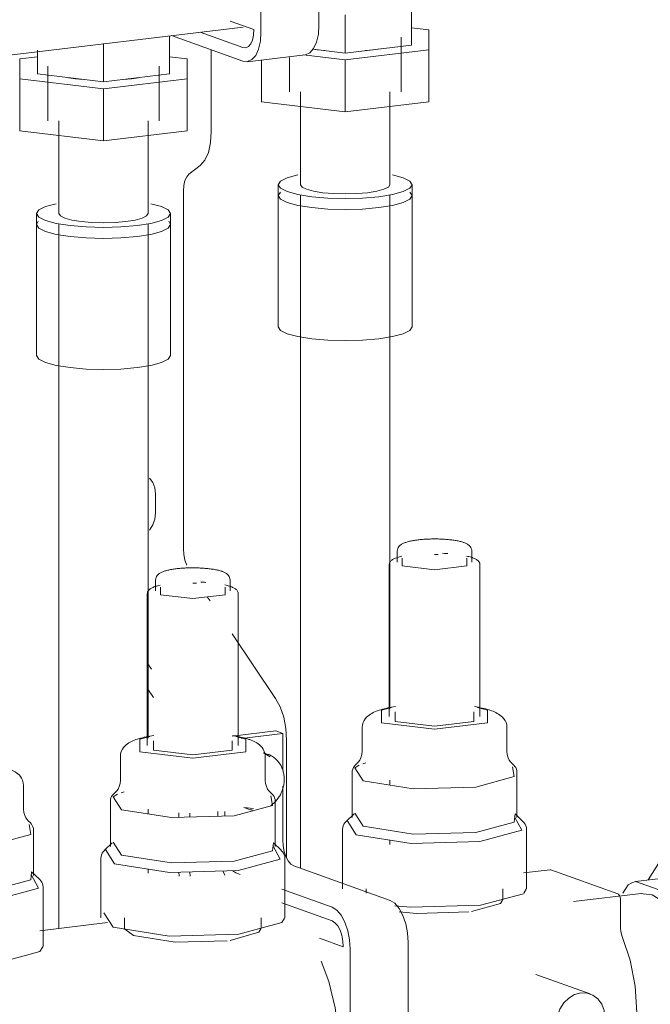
# Model space of a CAD drawing. Header units: millimetres. Extents: x 38570 to 76040, y -5041 to 9267.
# Tile 110 of 169: x 71396 to 71509, y -1877 to -1701. Entities that reach past the tile are written whole.
import ezdxf

# ---------------------------------------------------------------- set-up
doc = ezdxf.new("R2010")
doc.units = ezdxf.units.MM
doc.layers.add('M-EQPM-____-OTLN', color=50, linetype='Continuous', lineweight=20)
doc.layers.add('P-PIPE-____-OTLN', color=3, linetype='Continuous', lineweight=20)

# ---------------------------------------------------------------- blocks, each defined once
blk = doc.blocks.new('ADSK_Коллектор с регулирующими клапанами и расходомерами - N5-1658361-3D Отопление Right')
at = {"layer": 'M-EQPM-____-OTLN'}
for p, q in [((50048.69, -1703.04), (50048.69, -1665.86)), ((50059.08, -1664.62), (50059.08, -1701.79)), ((50075.63, -1698.5), (50075.63, -1705.35)), ((50043.19, -1701.07), (50047.44, -1702.59)), ((50063.78, -1699.92), (50063.78, -1706.77)), ((49885.87, -1721.23), (50045.5, -1702.17)), ((50045.44, -1705.78), (50037.79, -1703.05)), ((50078.78, -1702.63), (50075.63, -1702.26)), ((50078.78, -1706.22), (50078.78, -1702.63)), ((50032.33, -1703.67), (50032.33, -1710.52)), ((50032.67, -1703.66), (50045.44, -1708.23)), ((50073.78, -1713.72), (50073.78, -1703.93)), ((50008.63, -1706.26), (50008.63, -1710.52)), ((50020.48, -1705.09), (50020.48, -1711.94)), ((50039.79, -1706.21), (50039.79, -1720.84)), ((50063.78, -1706.77), (50058.02, -1706.08)), ((50075.63, -1705.35), (50063.78, -1706.77)), ((50063.78, -1708.01), (50078.78, -1706.22)), ((50068.78, -1706.22), (50067.41, -1706.35)), ((50070.04, -1706.04), (50068.78, -1706.22)), ((50078.78, -1706.22), (50078.78, -1715.51)), ((50008.63, -1707.43), (50005.48, -1707.8)), ((50005.48, -1707.8), (50005.48, -1711.39)), ((50035.48, -1707.8), (50032.33, -1707.43)), ((50035.48, -1711.39), (50035.48, -1707.8)), ((50045.44, -1708.23), (50046.21, -1708.33)), ((50046.21, -1708.33), (50056.6, -1707.08)), ((50048.78, -1708.13), (50048.78, -1715.51)), ((50053.78, -1707.55), (50053.78, -1713.72)), ((50056.32, -1707.12), (50063.78, -1708.01)), ((50063.78, -1708.01), (50063.78, -1717.3)), ((50010.48, -1709.11), (50010.48, -1718.89)), ((50030.48, -1718.89), (50030.48, -1709.11)), ((50005.48, -1711.39), (50020.48, -1713.18)), ((50005.48, -1711.39), (50005.48, -1720.68)), ((50020.48, -1711.94), (50008.63, -1710.52)), ((50032.33, -1710.52), (50020.48, -1711.94)), ((50020.48, -1713.18), (50035.48, -1711.39)), ((50025.48, -1711.39), (50024.11, -1711.52)), ((50026.74, -1711.21), (50025.48, -1711.39)), ((50035.48, -1711.39), (50035.48, -1720.68)), ((50020.48, -1713.18), (50020.48, -1722.47)), ((50055.78, -1713.72), (50055.78, -1730.35)), ((50071.78, -1730.35), (50071.78, -1713.72)), ((50063.78, -1717.3), (50048.78, -1715.51)), ((50078.78, -1715.51), (50063.78, -1717.3)), ((50012.48, -1718.89), (50012.48, -1735.52)), ((50028.48, -1735.52), (50028.48, -1718.89)), ((50020.48, -1722.47), (50005.48, -1720.68)), ((50035.48, -1720.68), (50020.48, -1722.47)), ((50037.79, -1726.91), (50035.79, -1728.45)), ((50051.78, -1730.35), (50051.78, -1732.31)), ((50075.78, -1732.31), (50075.78, -1730.35)), ((50034.79, -1731.48), (50034.79, -1795.52)), ((50052.19, -1731.66), (50051.78, -1732.31)), ((50051.78, -1732.31), (50052.19, -1731.66)), ((50051.78, -1732.31), (50051.78, -1755.79)), ((50075.78, -1732.31), (50075.38, -1731.66)), ((50075.38, -1731.66), (50075.78, -1732.31)), ((50075.78, -1755.79), (50075.78, -1732.31)), ((50008.48, -1735.52), (50008.48, -1737.48)), ((50032.48, -1737.48), (50032.48, -1735.52)), ((50008.8, -1736.91), (50008.48, -1737.48)), ((50008.48, -1737.48), (50008.8, -1736.91)), ((50008.48, -1737.48), (50008.48, -1760.96)), ((50032.48, -1737.48), (50032.17, -1736.91)), ((50032.17, -1736.91), (50032.48, -1737.48)), ((50032.48, -1760.96), (50032.48, -1737.48)), ((50029.81, -1785.71), (50029.81, -1789.13)), ((50073.11, -1795.96), (50073.11, -1797.92)), ((50080.46, -1796.54), (50079.78, -1796.54)), ((50086.46, -1797.92), (50086.46, -1795.96)), ((50074, -1797.23), (50074, -1798.61)), ((50071.63, -1798.41), (50071.63, -1825.6)), ((50087.93, -1825.6), (50087.93, -1798.41)), ((50029.81, -1801.13), (50029.81, -1803.09)), ((50037.16, -1801.72), (50036.48, -1801.71)), ((50043.16, -1803.09), (50043.16, -1801.13)), ((50028.33, -1803.58), (50028.33, -1830.78)), ((50030.7, -1802.4), (50030.7, -1803.78)), ((50044.63, -1830.78), (50044.63, -1803.58)), ((50039.08, -1804.16), (50039.58, -1804.89)), ((50043.54, -1810.79), (50051.29, -1822.33)), ((50029.08, -1817.12), (50028.43, -1816.15)), ((50028.43, -1820.67), (50029.42, -1822.15)), ((50072.73, -1824.76), (50072.73, -1826.45)), ((50087.48, -1823.99), (50089.29, -1824.47)), ((50051.33, -1828.16), (50043.54, -1829.09)), ((50051.33, -1828.16), (50052.58, -1828.61)), ((50066.81, -1827.56), (50066.81, -1831.79)), ((50092.76, -1831.79), (50092.76, -1827.56)), ((50029.42, -1829.93), (50029.42, -1831.62)), ((50044.18, -1829.16), (50045.99, -1829.64)), ((50045.23, -1829.49), (50052.58, -1828.61)), ((50052.58, -1828.61), (50052.58, -1835.22)), ((50053.29, -1829.82), (50053.29, -1850.9)), ((50023.5, -1832.73), (50023.5, -1836.96)), ((50049.98, -1832.37), (50049.14, -1832.06)), ((50049.14, -1832.06), (50050.34, -1832.77)), ((50049.46, -1836.96), (50049.46, -1832.73)), ((50067.5, -1833.87), (50066.95, -1834.06)), ((50065.03, -1835.56), (50065.03, -1843.68)), ((50094.54, -1843.68), (50094.54, -1835.56)), ((50006.16, -1842.14), (50006.16, -1837.91)), ((50052.58, -1838.03), (50052.58, -1847.69)), ((50024.2, -1839.04), (50023.65, -1839.23)), ((50021.73, -1840.73), (50021.73, -1848.85)), ((50045.63, -1841.85), (50046.47, -1842.16)), ((50047.38, -1842.05), (50045.63, -1841.85)), ((50051.24, -1848.85), (50051.24, -1840.73)), ((50033.97, -1842.8), (50033.97, -1843.65)), ((50035.97, -1843.59), (50035.97, -1842.88)), ((50040.94, -1842.61), (50040.94, -1843.46)), ((50042.19, -1843.42), (50042.19, -1842.58)), ((50065.36, -1843.03), (50063.96, -1844.37)), ((50065.53, -1842.89), (50067, -1845.2)), ((50095.61, -1844.37), (50094.21, -1843.03)), ((50007.94, -1854.02), (50007.94, -1845.91)), ((50063.3, -1845.77), (50063.3, -1856.42)), ((50064.14, -1844.21), (50065.76, -1846.76)), ((50096.27, -1856.42), (50096.27, -1845.77)), ((50022.06, -1848.2), (50020.66, -1849.54)), ((50020.84, -1849.39), (50022.46, -1851.93)), ((50022.23, -1848.06), (50023.7, -1850.38)), ((50052.31, -1849.54), (50050.91, -1848.2)), ((50020, -1850.94), (50020, -1861.6)), ((50052.97, -1861.6), (50052.97, -1850.94)), ((50054.58, -1852.32), (50071.83, -1858.5)), ((50009.01, -1854.72), (50007.6, -1853.38)), ((50033.99, -1853.45), (50034.04, -1854.19)), ((50036.01, -1854.14), (50035.97, -1853.43)), ((50041.89, -1853.32), (50042.22, -1854)), ((50044.19, -1853.56), (50043.67, -1853.24)), ((50044.96, -1853.84), (50044.19, -1853.56)), ((50100.51, -1853.01), (50095.71, -1853.58)), ((50100.5, -1853.01), (50100.63, -1853.02)), ((50100.63, -1853.02), (50112.63, -1857.32)), ((50009.66, -1866.77), (50009.66, -1856.12)), ((50061.44, -1859.74), (50052.4, -1856.5)), ((50067.52, -1856.42), (50067.52, -1857.23)), ((50092.05, -1858.38), (50092.05, -1856.42)), ((50095.8, -1857.23), (50096.19, -1856.5)), ((50052.4, -1858.95), (50061.44, -1862.19)), ((50113.13, -1858.48), (50113.13, -1863.53)), ((50020.56, -1860.71), (50022.21, -1863.3)), ((50024.22, -1861.6), (50024.22, -1863.55)), ((50048.74, -1863.55), (50048.74, -1861.6)), ((50021.17, -1862.49), (50009.1, -1863.93)), ((50024.31, -1863.65), (50025.86, -1864.82)), ((50063.44, -1866.82), (50059.19, -1865.29)), ((50075.08, -1866.02), (50075.08, -1903.2)), ((50064.69, -1904.44), (50064.69, -1867.26)), ((50107.68, -1875.26), (50097.93, -1871.76))]:
    blk.add_line(p, q, dxfattribs=at)
for points in [[(50047.44, -1702.59, 0), (50047.37, -1703.58, 0), (50047.17, -1704.45, 0), (50046.85, -1705.15, 0), (50046.44, -1705.62, 0), (50045.95, -1705.84, 0), (50045.44, -1705.78, 0)], [(50046.28, -1708.32, 0), (50047.06, -1707.96, 0), (50047.74, -1707.19, 0), (50048.25, -1706.06, 0), (50048.58, -1704.64, 0), (50048.69, -1703.04, 0)], [(50059.08, -1701.79, 0), (50058.97, -1703.4, 0), (50058.64, -1704.82, 0), (50058.13, -1705.95, 0), (50057.45, -1706.72, 0), (50056.67, -1707.07, 0)], [(50060.15, -1706.35, 0), (50058.78, -1706.22, 0), (50057.96, -1706.1, 0)], [(50016.85, -1711.52, 0), (50015.48, -1711.39, 0), (50014.23, -1711.21, 0)], [(50039.79, -1720.84, 0), (50039.66, -1722.82, 0), (50039.26, -1724.57, 0), (50038.62, -1725.96, 0), (50037.79, -1726.91, 0)], [(50035.79, -1728.45, 0), (50035.38, -1728.92, 0), (50035.06, -1729.62, 0), (50034.86, -1730.49, 0), (50034.79, -1731.48, 0)], [(50055.3, -1728.59, 0), (50053.39, -1729.11, 0), (50052.19, -1729.71, 0), (50051.78, -1730.35, 0)], [(50075.78, -1730.35, 0), (50075.38, -1729.71, 0), (50074.18, -1729.11, 0), (50072.27, -1728.59, 0)], [(50051.78, -1730.35, 0), (50052.19, -1730.99, 0), (50053.39, -1731.59, 0), (50055.3, -1732.11, 0), (50057.78, -1732.5, 0), (50060.68, -1732.75, 0), (50063.78, -1732.83, 0), (50066.89, -1732.75, 0), (50069.78, -1732.5, 0)], [(50067.78, -1731.78, 0), (50065.85, -1731.95, 0), (50063.78, -1732.01, 0), (50061.71, -1731.95, 0), (50059.78, -1731.78, 0), (50058.13, -1731.52, 0), (50056.86, -1731.18, 0), (50056.06, -1730.78, 0), (50055.78, -1730.35, 0)], [(50071.78, -1730.35, 0), (50071.51, -1730.78, 0), (50070.71, -1731.18, 0), (50069.44, -1731.52, 0), (50067.78, -1731.78, 0)], [(50069.78, -1732.5, 0), (50072.27, -1732.11, 0), (50074.18, -1731.59, 0), (50075.38, -1730.99, 0), (50075.78, -1730.35, 0)], [(50051.78, -1732.31, 0), (50052.19, -1732.95, 0), (50053.39, -1733.55, 0), (50055.3, -1734.06, 0), (50057.78, -1734.46, 0), (50060.68, -1734.71, 0), (50063.78, -1734.79, 0), (50066.89, -1734.71, 0), (50069.78, -1734.46, 0)], [(50069.78, -1734.46, 0), (50066.89, -1734.71, 0), (50063.78, -1734.79, 0), (50060.68, -1734.71, 0), (50057.78, -1734.46, 0), (50055.3, -1734.06, 0), (50053.39, -1733.55, 0), (50052.19, -1732.95, 0), (50051.78, -1732.31, 0)], [(50069.78, -1734.46, 0), (50072.27, -1734.06, 0), (50074.18, -1733.55, 0), (50075.38, -1732.95, 0), (50075.78, -1732.31, 0)], [(50075.78, -1732.31, 0), (50075.38, -1732.95, 0), (50074.18, -1733.55, 0), (50072.27, -1734.06, 0), (50069.78, -1734.46, 0)], [(50012, -1733.77, 0), (50010.09, -1734.28, 0), (50008.89, -1734.88, 0), (50008.48, -1735.52, 0)], [(50032.48, -1735.52, 0), (50032.07, -1734.88, 0), (50030.88, -1734.28, 0), (50028.97, -1733.77, 0)], [(50008.48, -1735.52, 0), (50008.89, -1736.17, 0), (50010.09, -1736.76, 0), (50012, -1737.28, 0), (50014.48, -1737.67, 0), (50017.38, -1737.92, 0), (50020.48, -1738.01, 0), (50023.59, -1737.92, 0), (50026.48, -1737.67, 0)], [(50024.48, -1736.96, 0), (50022.55, -1737.12, 0), (50020.48, -1737.18, 0), (50018.41, -1737.12, 0), (50016.48, -1736.96, 0), (50014.83, -1736.69, 0), (50013.55, -1736.35, 0), (50012.76, -1735.95, 0), (50012.48, -1735.52, 0)], [(50028.48, -1735.52, 0), (50028.21, -1735.95, 0), (50027.41, -1736.35, 0), (50026.14, -1736.69, 0), (50024.48, -1736.96, 0)], [(50026.48, -1737.67, 0), (50028.97, -1737.28, 0), (50030.88, -1736.76, 0), (50032.07, -1736.17, 0), (50032.48, -1735.52, 0)], [(50008.48, -1737.48, 0), (50008.89, -1738.12, 0), (50010.09, -1738.72, 0), (50012, -1739.24, 0), (50014.48, -1739.63, 0), (50017.38, -1739.88, 0), (50020.48, -1739.96, 0), (50023.59, -1739.88, 0), (50026.48, -1739.63, 0)], [(50026.48, -1739.63, 0), (50023.59, -1739.88, 0), (50020.48, -1739.96, 0), (50017.38, -1739.88, 0), (50014.48, -1739.63, 0), (50012, -1739.24, 0), (50010.09, -1738.72, 0), (50008.89, -1738.12, 0), (50008.48, -1737.48, 0)], [(50026.48, -1739.63, 0), (50028.97, -1739.24, 0), (50030.88, -1738.72, 0), (50032.07, -1738.12, 0), (50032.48, -1737.48, 0)], [(50032.48, -1737.48, 0), (50032.07, -1738.12, 0), (50030.88, -1738.72, 0), (50028.97, -1739.24, 0), (50026.48, -1739.63, 0)], [(50069.78, -1757.94, 0), (50066.89, -1758.19, 0), (50063.78, -1758.27, 0), (50060.68, -1758.19, 0), (50057.78, -1757.94, 0), (50055.3, -1757.54, 0), (50053.39, -1757.03, 0), (50052.19, -1756.43, 0), (50051.78, -1755.79, 0)], [(50075.78, -1755.79, 0), (50075.38, -1756.43, 0), (50074.18, -1757.03, 0), (50072.27, -1757.54, 0), (50069.78, -1757.94, 0)], [(50026.48, -1763.11, 0), (50023.59, -1763.36, 0), (50020.48, -1763.44, 0), (50017.38, -1763.36, 0), (50014.48, -1763.11, 0), (50012, -1762.72, 0), (50010.09, -1762.2, 0), (50008.89, -1761.6, 0), (50008.48, -1760.96, 0)], [(50032.48, -1760.96, 0), (50032.07, -1761.6, 0), (50030.88, -1762.2, 0), (50028.97, -1762.72, 0), (50026.48, -1763.11, 0)], [(50028.74, -1782.9, 0), (50029.32, -1783.69, 0), (50029.69, -1784.65, 0), (50029.81, -1785.71, 0)], [(50029.81, -1789.13, 0), (50029.69, -1790.23, 0), (50029.32, -1791.27, 0), (50028.74, -1792.2, 0)], [(50073.11, -1795.96, 0), (50073.13, -1795.72, 0), (50073.19, -1795.5, 0), (50073.28, -1795.32, 0), (50073.39, -1795.16, 0), (50073.51, -1795.03, 0), (50073.63, -1794.92, 0), (50073.75, -1794.82, 0), (50073.87, -1794.74, 0), (50073.99, -1794.67, 0), (50074.12, -1794.6, 0), (50074.25, -1794.54, 0), (50074.38, -1794.49, 0), (50074.52, -1794.44, 0), (50074.66, -1794.39, 0), (50074.81, -1794.34, 0), (50074.96, -1794.29, 0), (50075.12, -1794.25, 0), (50075.29, -1794.21, 0), (50075.46, -1794.17, 0), (50075.63, -1794.14, 0), (50075.81, -1794.1, 0), (50076, -1794.07, 0), (50076.19, -1794.04, 0), (50076.39, -1794.01, 0), (50076.59, -1793.98, 0), (50076.79, -1793.95, 0), (50077, -1793.93, 0), (50077.21, -1793.91, 0), (50077.43, -1793.89, 0), (50077.65, -1793.87, 0), (50077.87, -1793.85, 0), (50078.09, -1793.84, 0), (50078.32, -1793.82, 0), (50078.55, -1793.81, 0), (50078.78, -1793.8, 0), (50079.02, -1793.8, 0), (50079.25, -1793.79, 0), (50079.49, -1793.79, 0), (50079.72, -1793.79, 0), (50079.96, -1793.79, 0), (50080.19, -1793.79, 0), (50080.43, -1793.79, 0), (50080.66, -1793.8, 0), (50080.89, -1793.81, 0), (50081.12, -1793.82, 0), (50081.35, -1793.83, 0), (50081.58, -1793.84, 0), (50081.8, -1793.86, 0), (50082.02, -1793.88, 0), (50082.24, -1793.9, 0), (50082.45, -1793.92, 0), (50082.67, -1793.94, 0), (50082.87, -1793.97, 0), (50083.08, -1793.99, 0), (50083.27, -1794.02, 0), (50083.47, -1794.05, 0), (50083.66, -1794.08, 0), (50083.84, -1794.12, 0), (50084.02, -1794.15, 0), (50084.19, -1794.19, 0), (50084.36, -1794.23, 0), (50084.52, -1794.27, 0), (50084.68, -1794.32, 0), (50084.83, -1794.36, 0), (50084.97, -1794.41, 0), (50085.04, -1794.43, 0)], [(50086.46, -1795.96, 0), (50086.44, -1795.72, 0), (50086.37, -1795.5, 0), (50086.28, -1795.32, 0), (50086.18, -1795.16, 0), (50086.06, -1795.03, 0), (50085.94, -1794.92, 0), (50085.82, -1794.82, 0), (50085.7, -1794.74, 0), (50085.58, -1794.67, 0), (50085.45, -1794.6, 0), (50085.32, -1794.54, 0), (50085.19, -1794.49, 0), (50085.05, -1794.44, 0), (50085.04, -1794.43, 0)], [(50034.79, -1795.52, 0), (50034.86, -1796.55, 0), (50035.06, -1797.57, 0), (50035.38, -1798.49, 0)], [(50081.24, -1796.35, 0), (50081.55, -1796.36, 0), (50081.85, -1796.38, 0), (50082.14, -1796.4, 0)], [(50071.63, -1798.41, 0), (50071.65, -1798.25, 0), (50071.69, -1798.1, 0), (50071.76, -1797.96, 0), (50071.84, -1797.85, 0), (50071.93, -1797.74, 0), (50072.03, -1797.65, 0), (50072.14, -1797.56, 0), (50072.26, -1797.48, 0), (50072.38, -1797.41, 0), (50072.52, -1797.34, 0), (50072.66, -1797.27, 0), (50072.81, -1797.21, 0), (50072.98, -1797.15, 0), (50073.15, -1797.09, 0), (50073.33, -1797.03, 0), (50073.51, -1796.98, 0), (50073.71, -1796.93, 0), (50073.92, -1796.88, 0)], [(50074, -1798.61, 0), (50079.78, -1799.3, 0), (50085.57, -1798.61, 0), (50085.57, -1797.23, 0)], [(50085.54, -1796.85, 0), (50085.75, -1796.9, 0), (50085.95, -1796.95, 0), (50086.14, -1797, 0), (50086.33, -1797.06, 0), (50086.5, -1797.12, 0), (50086.58, -1797.14, 0)], [(50087.93, -1798.41, 0), (50087.92, -1798.25, 0), (50087.88, -1798.1, 0), (50087.81, -1797.96, 0), (50087.73, -1797.85, 0), (50087.64, -1797.74, 0), (50087.54, -1797.65, 0), (50087.43, -1797.56, 0), (50087.31, -1797.48, 0), (50087.18, -1797.41, 0), (50087.05, -1797.34, 0), (50086.91, -1797.27, 0), (50086.75, -1797.21, 0), (50086.59, -1797.15, 0), (50086.58, -1797.14, 0)], [(50029.81, -1801.13, 0), (50029.83, -1800.9, 0), (50029.89, -1800.68, 0), (50029.98, -1800.49, 0), (50030.09, -1800.33, 0), (50030.21, -1800.2, 0), (50030.32, -1800.09, 0), (50030.44, -1800, 0), (50030.57, -1799.91, 0), (50030.69, -1799.84, 0), (50030.82, -1799.78, 0), (50030.95, -1799.72, 0), (50031.08, -1799.66, 0), (50031.22, -1799.61, 0), (50031.36, -1799.56, 0), (50031.51, -1799.51, 0), (50031.66, -1799.47, 0), (50031.82, -1799.42, 0), (50031.99, -1799.38, 0), (50032.16, -1799.35, 0), (50032.33, -1799.31, 0), (50032.51, -1799.27, 0), (50032.7, -1799.24, 0), (50032.89, -1799.21, 0), (50033.08, -1799.18, 0), (50033.28, -1799.15, 0), (50033.49, -1799.13, 0), (50033.7, -1799.1, 0), (50033.91, -1799.08, 0), (50034.13, -1799.06, 0), (50034.35, -1799.04, 0), (50034.57, -1799.02, 0), (50034.79, -1799.01, 0), (50035.02, -1799, 0), (50035.25, -1798.98, 0), (50035.48, -1798.98, 0), (50035.72, -1798.97, 0), (50035.95, -1798.96, 0), (50036.18, -1798.96, 0), (50036.42, -1798.96, 0), (50036.65, -1798.96, 0), (50036.89, -1798.96, 0), (50037.12, -1798.97, 0), (50037.36, -1798.97, 0), (50037.59, -1798.98, 0), (50037.82, -1798.99, 0), (50038.05, -1799, 0), (50038.28, -1799.02, 0), (50038.5, -1799.03, 0), (50038.72, -1799.05, 0), (50038.94, -1799.07, 0), (50039.15, -1799.09, 0), (50039.36, -1799.11, 0), (50039.57, -1799.14, 0), (50039.77, -1799.17, 0), (50039.97, -1799.19, 0), (50040.17, -1799.22, 0), (50040.35, -1799.26, 0), (50040.54, -1799.29, 0), (50040.72, -1799.33, 0), (50040.89, -1799.36, 0), (50041.06, -1799.4, 0), (50041.22, -1799.44, 0), (50041.37, -1799.49, 0), (50041.53, -1799.53, 0), (50041.67, -1799.58, 0), (50041.74, -1799.6, 0)], [(50043.16, -1801.13, 0), (50043.14, -1800.9, 0), (50043.07, -1800.68, 0), (50042.98, -1800.49, 0), (50042.87, -1800.33, 0), (50042.76, -1800.2, 0), (50042.64, -1800.09, 0), (50042.52, -1800, 0), (50042.4, -1799.91, 0), (50042.28, -1799.84, 0), (50042.15, -1799.78, 0), (50042.02, -1799.72, 0), (50041.89, -1799.66, 0), (50041.75, -1799.61, 0), (50041.74, -1799.6, 0)], [(50037.94, -1801.52, 0), (50038.24, -1801.54, 0), (50038.55, -1801.55, 0), (50038.84, -1801.57, 0)], [(50028.33, -1803.58, 0), (50028.35, -1803.42, 0), (50028.39, -1803.27, 0), (50028.46, -1803.14, 0), (50028.54, -1803.02, 0), (50028.63, -1802.91, 0), (50028.73, -1802.82, 0), (50028.84, -1802.73, 0), (50028.96, -1802.66, 0), (50029.08, -1802.58, 0), (50029.22, -1802.51, 0), (50029.36, -1802.45, 0), (50029.51, -1802.38, 0), (50029.67, -1802.32, 0), (50029.84, -1802.26, 0), (50030.02, -1802.21, 0), (50030.21, -1802.15, 0), (50030.41, -1802.1, 0), (50030.62, -1802.05, 0)], [(50030.7, -1803.78, 0), (50036.48, -1804.47, 0), (50042.26, -1803.78, 0), (50042.26, -1802.4, 0)], [(50042.23, -1802.02, 0), (50042.44, -1802.07, 0), (50042.65, -1802.12, 0), (50042.84, -1802.18, 0), (50043.03, -1802.23, 0), (50043.2, -1802.29, 0), (50043.28, -1802.32, 0)], [(50044.63, -1803.58, 0), (50044.62, -1803.42, 0), (50044.57, -1803.27, 0), (50044.51, -1803.14, 0), (50044.43, -1803.02, 0), (50044.34, -1802.91, 0), (50044.24, -1802.82, 0), (50044.13, -1802.73, 0), (50044.01, -1802.66, 0), (50043.88, -1802.58, 0), (50043.75, -1802.51, 0), (50043.61, -1802.45, 0), (50043.45, -1802.38, 0), (50043.29, -1802.32, 0), (50043.28, -1802.32, 0)], [(50051.29, -1822.33, 0), (50052.12, -1823.87, 0), (50052.76, -1825.72, 0), (50053.16, -1827.75, 0), (50053.29, -1829.82, 0)], [(50066.81, -1827.56, 0), (50066.85, -1827.09, 0), (50066.98, -1826.66, 0), (50067.16, -1826.28, 0), (50067.37, -1825.97, 0), (50067.6, -1825.71, 0), (50067.83, -1825.49, 0), (50068.07, -1825.31, 0), (50068.3, -1825.15, 0), (50068.55, -1825.01, 0), (50068.79, -1824.88, 0), (50069.05, -1824.76, 0), (50069.31, -1824.65, 0), (50069.58, -1824.55, 0), (50069.86, -1824.46, 0), (50070.14, -1824.36, 0), (50070.44, -1824.28, 0), (50070.75, -1824.2, 0), (50071.07, -1824.12, 0), (50071.4, -1824.04, 0), (50071.74, -1823.97, 0), (50072.09, -1823.9, 0), (50072.45, -1823.84, 0), (50072.82, -1823.78, 0)], [(50070.28, -1826.74, 0), (50070.28, -1824.47, 0), (50072.08, -1823.99, 0)], [(50089.29, -1824.47, 0), (50089.29, -1826.74, 0), (50079.78, -1827.87, 0), (50070.28, -1826.74, 0)], [(50072.73, -1826.45, 0), (50079.78, -1827.29, 0), (50086.84, -1826.45, 0), (50086.84, -1824.76, 0)], [(50086.92, -1823.81, 0), (50087.28, -1823.87, 0), (50087.64, -1823.93, 0), (50087.98, -1824, 0), (50088.32, -1824.08, 0), (50088.65, -1824.15, 0), (50088.96, -1824.23, 0), (50089.26, -1824.32, 0), (50089.56, -1824.41, 0), (50089.84, -1824.5, 0), (50089.97, -1824.54, 0)], [(50092.76, -1827.56, 0), (50092.72, -1827.09, 0), (50092.59, -1826.66, 0), (50092.41, -1826.28, 0), (50092.2, -1825.97, 0), (50091.97, -1825.71, 0), (50091.74, -1825.49, 0), (50091.5, -1825.31, 0), (50091.26, -1825.15, 0), (50091.02, -1825.01, 0), (50090.77, -1824.88, 0), (50090.52, -1824.76, 0), (50090.26, -1824.65, 0), (50089.99, -1824.55, 0), (50089.97, -1824.54, 0)], [(50023.5, -1832.73, 0), (50023.55, -1832.26, 0), (50023.67, -1831.83, 0), (50023.86, -1831.45, 0), (50024.07, -1831.14, 0), (50024.29, -1830.88, 0), (50024.53, -1830.67, 0), (50024.76, -1830.48, 0), (50025, -1830.32, 0), (50025.24, -1830.18, 0), (50025.49, -1830.05, 0), (50025.75, -1829.93, 0), (50026.01, -1829.83, 0), (50026.28, -1829.72, 0), (50026.55, -1829.63, 0), (50026.84, -1829.54, 0), (50027.14, -1829.45, 0), (50027.45, -1829.37, 0), (50027.77, -1829.29, 0), (50028.1, -1829.21, 0), (50028.44, -1829.14, 0), (50028.79, -1829.08, 0), (50029.15, -1829.01, 0), (50029.52, -1828.95, 0)], [(50026.98, -1831.91, 0), (50026.98, -1829.64, 0), (50028.78, -1829.16, 0)], [(50045.99, -1829.64, 0), (50045.99, -1831.91, 0), (50036.48, -1833.05, 0), (50026.98, -1831.91, 0)], [(50029.42, -1831.62, 0), (50036.48, -1832.46, 0), (50043.54, -1831.62, 0), (50043.54, -1829.93, 0)], [(50043.62, -1828.98, 0), (50043.98, -1829.04, 0), (50044.34, -1829.11, 0), (50044.68, -1829.18, 0), (50045.02, -1829.25, 0), (50045.34, -1829.32, 0), (50045.66, -1829.4, 0), (50045.96, -1829.49, 0), (50046.26, -1829.58, 0), (50046.54, -1829.67, 0), (50046.66, -1829.71, 0)], [(50049.46, -1832.73, 0), (50049.42, -1832.26, 0), (50049.29, -1831.83, 0), (50049.11, -1831.45, 0), (50048.9, -1831.14, 0), (50048.67, -1830.88, 0), (50048.44, -1830.67, 0), (50048.2, -1830.48, 0), (50047.96, -1830.32, 0), (50047.72, -1830.18, 0), (50047.47, -1830.05, 0), (50047.22, -1829.93, 0), (50046.96, -1829.83, 0), (50046.69, -1829.72, 0), (50046.66, -1829.71, 0)], [(50066.81, -1831.79, 0), (50066.75, -1832.41, 0), (50066.59, -1832.96, 0), (50066.38, -1833.38, 0), (50066.18, -1833.69, 0), (50066, -1833.89, 0), (50065.87, -1834.01, 0), (50065.84, -1834.04, 0)], [(50092.76, -1831.79, 0), (50092.82, -1832.41, 0), (50092.98, -1832.96, 0), (50093.18, -1833.38, 0), (50093.39, -1833.69, 0), (50093.57, -1833.89, 0), (50093.69, -1834.01, 0), (50093.72, -1834.04, 0)], [(50050.47, -1841.52, 0), (50050.63, -1841.41, 0), (50050.78, -1841.28, 0), (50050.93, -1841.15, 0), (50051.08, -1841.02, 0), (50051.22, -1840.88, 0), (50051.35, -1840.73, 0), (50051.48, -1840.58, 0), (50051.61, -1840.43, 0), (50051.73, -1840.27, 0), (50051.85, -1840.1, 0), (50051.96, -1839.93, 0), (50052.06, -1839.76, 0), (50052.16, -1839.58, 0), (50052.25, -1839.4, 0), (50052.33, -1839.22, 0), (50052.41, -1839.03, 0), (50052.49, -1838.85, 0), (50052.55, -1838.65, 0), (50052.61, -1838.46, 0), (50052.67, -1838.27, 0), (50052.72, -1838.07, 0), (50052.76, -1837.87, 0), (50052.79, -1837.67, 0), (50052.82, -1837.47, 0), (50052.83, -1837.27, 0), (50052.85, -1837.07, 0), (50052.85, -1836.87, 0), (50052.85, -1836.67, 0), (50052.84, -1836.47, 0), (50052.83, -1836.27, 0), (50052.8, -1836.08, 0), (50052.77, -1835.88, 0), (50052.74, -1835.69, 0), (50052.69, -1835.49, 0), (50052.64, -1835.31, 0), (50052.58, -1835.12, 0), (50052.52, -1834.93, 0), (50052.44, -1834.75, 0), (50052.36, -1834.58, 0), (50052.28, -1834.4, 0), (50052.18, -1834.24, 0), (50052.08, -1834.07, 0), (50051.98, -1833.91, 0), (50051.86, -1833.76, 0), (50051.75, -1833.61, 0), (50051.62, -1833.46, 0), (50051.49, -1833.33, 0), (50051.35, -1833.2, 0), (50051.21, -1833.07, 0), (50051.06, -1832.95, 0), (50050.91, -1832.84, 0), (50050.75, -1832.74, 0), (50050.59, -1832.64, 0), (50050.42, -1832.55, 0), (50050.25, -1832.47, 0), (50050.08, -1832.4, 0), (50049.98, -1832.37, 0)], [(50006.16, -1837.91, 0), (50006.11, -1837.44, 0), (50005.99, -1837, 0), (50005.81, -1836.63, 0), (50005.6, -1836.31, 0), (50005.37, -1836.05, 0), (50005.14, -1835.84, 0), (50004.9, -1835.65, 0), (50004.66, -1835.49, 0), (50004.42, -1835.35, 0), (50004.17, -1835.22, 0), (50003.92, -1835.11, 0), (50003.66, -1835, 0), (50003.39, -1834.9, 0), (50003.36, -1834.89, 0)], [(50065.03, -1835.58, 0), (50065.05, -1835.28, 0), (50065.12, -1834.99, 0), (50065.24, -1834.73, 0), (50065.39, -1834.5, 0), (50065.56, -1834.3, 0), (50065.75, -1834.12, 0), (50065.84, -1834.04, 0)], [(50066.31, -1834.32, 0), (50065.53, -1834.77, 0), (50067, -1837.09, 0)], [(50067, -1837.09, 0), (50075.96, -1838.51, 0), (50087.16, -1838.21, 0), (50094.04, -1836.35, 0), (50093.77, -1834.59, 0)], [(50094.54, -1835.58, 0), (50094.52, -1835.28, 0), (50094.44, -1834.99, 0), (50094.33, -1834.73, 0), (50094.18, -1834.5, 0), (50094.01, -1834.3, 0), (50093.82, -1834.12, 0), (50093.72, -1834.04, 0)], [(50023.5, -1836.96, 0), (50023.45, -1837.58, 0), (50023.29, -1838.13, 0), (50023.08, -1838.56, 0), (50022.88, -1838.86, 0), (50022.7, -1839.07, 0), (50022.57, -1839.18, 0), (50022.54, -1839.21, 0)], [(50049.46, -1836.96, 0), (50049.52, -1837.58, 0), (50049.68, -1838.13, 0), (50049.88, -1838.56, 0), (50050.09, -1838.86, 0), (50050.27, -1839.07, 0), (50050.39, -1839.18, 0), (50050.42, -1839.21, 0)], [(50021.73, -1840.75, 0), (50021.75, -1840.45, 0), (50021.82, -1840.16, 0), (50021.94, -1839.9, 0), (50022.09, -1839.67, 0), (50022.26, -1839.47, 0), (50022.44, -1839.29, 0), (50022.54, -1839.21, 0)], [(50023.01, -1839.49, 0), (50022.23, -1839.94, 0), (50023.7, -1842.26, 0)], [(50023.7, -1842.26, 0), (50032.66, -1843.68, 0), (50043.86, -1843.38, 0), (50050.74, -1841.52, 0), (50050.47, -1839.76, 0)], [(50051.24, -1840.75, 0), (50051.22, -1840.45, 0), (50051.14, -1840.16, 0), (50051.03, -1839.9, 0), (50050.88, -1839.67, 0), (50050.71, -1839.47, 0), (50050.52, -1839.29, 0), (50050.42, -1839.21, 0)], [(50006.16, -1842.14, 0), (50006.22, -1842.76, 0), (50006.38, -1843.3, 0), (50006.58, -1843.73, 0), (50006.79, -1844.04, 0), (50006.96, -1844.24, 0), (50007.09, -1844.36, 0), (50007.12, -1844.38, 0)], [(50046.47, -1842.16, 0), (50046.65, -1842.22, 0), (50046.83, -1842.27, 0), (50047.02, -1842.31, 0), (50047.2, -1842.34, 0)], [(50065.76, -1846.76, 0), (50075.59, -1848.32, 0), (50087.88, -1847.98, 0), (50095.42, -1845.95, 0), (50094.12, -1843.52, 0)], [(50067, -1845.2, 0), (50075.96, -1846.63, 0), (50087.16, -1846.32, 0), (50094.04, -1844.47, 0), (50094.21, -1843.03, 0)], [(49980.4, -1847.43, 0), (49989.36, -1848.86, 0), (50000.56, -1848.55, 0), (50007.44, -1846.7, 0), (50007.17, -1844.93, 0)], [(50007.94, -1845.93, 0), (50007.92, -1845.62, 0), (50007.84, -1845.33, 0), (50007.72, -1845.07, 0), (50007.58, -1844.84, 0), (50007.41, -1844.64, 0), (50007.22, -1844.46, 0), (50007.12, -1844.38, 0)], [(50063.3, -1845.77, 0), (50063.33, -1845.45, 0), (50063.42, -1845.15, 0), (50063.55, -1844.88, 0), (50063.71, -1844.64, 0), (50063.9, -1844.43, 0), (50063.95, -1844.38, 0)], [(50096.27, -1845.77, 0), (50096.24, -1845.45, 0), (50096.15, -1845.15, 0), (50096.02, -1844.88, 0), (50095.86, -1844.64, 0), (50095.67, -1844.43, 0), (50095.62, -1844.38, 0)], [(50052.58, -1847.69, 0), (50052.65, -1848.72, 0), (50052.85, -1849.74, 0), (50053.17, -1850.66, 0), (50053.58, -1851.43, 0), (50054.06, -1852, 0), (50054.58, -1852.32, 0)], [(50022.46, -1851.93, 0), (50032.29, -1853.49, 0), (50044.58, -1853.15, 0), (50052.12, -1851.12, 0), (50050.82, -1848.69, 0)], [(50023.7, -1850.38, 0), (50032.66, -1851.8, 0), (50043.86, -1851.49, 0), (50050.74, -1849.64, 0), (50050.91, -1848.2, 0)], [(50020, -1850.94, 0), (50020.03, -1850.63, 0), (50020.12, -1850.33, 0), (50020.25, -1850.06, 0), (50020.41, -1849.82, 0), (50020.6, -1849.61, 0), (50020.65, -1849.55, 0)], [(50052.97, -1850.94, 0), (50052.94, -1850.63, 0), (50052.85, -1850.33, 0), (50052.72, -1850.06, 0), (50052.56, -1849.82, 0), (50052.37, -1849.61, 0), (50052.31, -1849.55, 0)], [(49979.16, -1857.1, 0), (49988.99, -1858.66, 0), (50001.28, -1858.33, 0), (50008.82, -1856.29, 0), (50007.52, -1853.87, 0)], [(49980.4, -1855.55, 0), (49989.36, -1856.97, 0), (50000.56, -1856.67, 0), (50007.44, -1854.81, 0), (50007.6, -1853.38, 0)], [(50009.66, -1856.12, 0), (50009.63, -1855.8, 0), (50009.55, -1855.5, 0), (50009.42, -1855.23, 0), (50009.25, -1854.99, 0), (50009.07, -1854.78, 0), (50009.01, -1854.72, 0)], [(50072.68, -1859.49, 0), (50075.52, -1859.72, 0), (50088.03, -1859.38, 0), (50095.71, -1857.31, 0)], [(50112.63, -1857.32, 0), (50112.76, -1857.4, 0), (50112.88, -1857.54, 0), (50112.98, -1857.74, 0), (50113.06, -1857.97, 0), (50113.11, -1858.22, 0), (50113.13, -1858.48, 0)], [(50064.69, -1867.26, 0), (50064.58, -1865.58, 0), (50064.25, -1863.93, 0), (50063.74, -1862.43, 0), (50063.06, -1861.17, 0), (50062.28, -1860.26, 0), (50061.44, -1859.74, 0)], [(50071.83, -1858.5, 0), (50072.67, -1859.02, 0), (50073.45, -1859.93, 0), (50074.13, -1861.19, 0), (50074.64, -1862.69, 0), (50074.97, -1864.34, 0), (50075.08, -1866.02, 0)], [(50086.38, -1860.52, 0), (50091.63, -1859.04, 0), (50091.99, -1858.44, 0)], [(50022.21, -1863.3, 0), (50032.22, -1864.89, 0), (50044.72, -1864.55, 0), (50052.4, -1862.48, 0), (50052.89, -1861.67, 0)], [(50073.47, -1860.54, 0), (50076.61, -1860.83, 0), (50085.91, -1860.58, 0)], [(50061.44, -1862.19, 0), (50061.95, -1862.51, 0), (50062.44, -1863.07, 0), (50062.85, -1863.84, 0), (50063.17, -1864.76, 0), (50063.37, -1865.78, 0), (50063.44, -1866.82, 0)], [(50113.13, -1863.53, 0), (50113.16, -1864.03, 0), (50113.26, -1864.53, 0), (50113.41, -1864.98, 0)], [(50025.86, -1864.82, 0), (50033.31, -1866, 0), (50042.61, -1865.75, 0)], [(50043.16, -1865.68, 0), (50048.33, -1864.21, 0), (50048.69, -1863.61, 0)], [(50113.41, -1864.98, 0), (50114.82, -1869.23, 0), (50115.7, -1873.87, 0), (50116.01, -1878.59, 0), (50115.7, -1883.09, 0), (50114.82, -1887.1, 0), (50113.41, -1890.33, 0)], [(49978.91, -1868.47, 0), (49988.92, -1870.06, 0), (50001.42, -1869.72, 0), (50009.1, -1867.65, 0), (50009.59, -1866.84, 0)], [(50059.47, -1869.39, 0), (50060.85, -1873.01, 0), (50062.01, -1877.73, 0), (50062.61, -1882.67, 0), (50062.61, -1887.54, 0), (50062.01, -1892.06, 0), (50060.85, -1895.94, 0), (50059.19, -1898.98, 0)], [(50110.32, -1879.45, 0), (50110.17, -1878.2, 0), (50109.74, -1877.07, 0), (50109.05, -1876.14, 0), (50108.15, -1875.47, 0), (50107.11, -1875.11, 0), (50105.99, -1875.07, 0), (50104.87, -1875.37, 0), (50103.82, -1875.99, 0), (50102.93, -1876.87, 0), (50102.24, -1877.97, 0), (50101.81, -1879.2, 0), (50101.66, -1880.48, 0)]]:
    blk.add_polyline3d(points, dxfattribs=at)
blk = doc.blocks.new('ADSK_Полипропилен_Муфта разъемная НР - 32 х 1_-V199-3D Отопление Right')
at = {"layer": 'P-PIPE-____-OTLN', "color": 10}
for p, q in [((50125.88, -1844.33), (50139.74, -1842.68)), ((50139.74, -1842.68), (50148.86, -1845.95)), ((50124.13, -1845.13), (50118.05, -1854.84)), ((50135.01, -1847.6), (50125.88, -1844.33)), ((50148.86, -1845.95), (50135.01, -1847.6)), ((50136.77, -1849.66), (50150.62, -1848)), ((50150.62, -1848), (50157.07, -1862.94)), ((50143.22, -1864.59), (50136.77, -1849.66)), ((50155.38, -1849.51), (50141.96, -1851.12)), ((50127.48, -1853.71), (50115.79, -1855.11)), ((50127.48, -1853.71), (50133.41, -1855.84)), ((50114.49, -1855.7), (50113.53, -1857.23)), ((50121.72, -1857.23), (50115.79, -1855.11)), ((50121.72, -1857.23), (50133.41, -1855.84)), ((50116.78, -1857.25), (50104.66, -1858.7)), ((50134.72, -1857.36), (50123.02, -1858.76)), ((50134.72, -1857.36), (50138.91, -1867.06)), ((50127.21, -1868.46), (50123.02, -1858.76)), ((50157.07, -1862.94), (50143.22, -1864.59)), ((50127.21, -1868.46), (50138.91, -1867.06)), ((50143.95, -1868.3), (50157.8, -1866.64)), ((50157.8, -1866.64), (50157.8, -1884.49)), ((50143.95, -1886.15), (50143.95, -1868.3)), ((50139.45, -1869.81), (50127.76, -1871.21)), ((50139.45, -1869.81), (50139.45, -1881.41)), ((50127.76, -1882.8), (50127.76, -1871.21)), ((50127.76, -1882.8), (50139.45, -1881.41)), ((50138.91, -1883.77), (50127.21, -1885.17)), ((50138.91, -1883.77), (50134.72, -1890.47)), ((50157.8, -1884.49), (50143.95, -1886.15)), ((50123.02, -1891.86), (50127.21, -1885.17)), ((50143.22, -1889.33), (50157.07, -1887.67)), ((50157.07, -1887.67), (50150.62, -1897.98)), ((50136.77, -1899.64), (50143.22, -1889.33)), ((50146.65, -1890.34), (50160.07, -1888.74)), ((50108.61, -1891.76), (50120.73, -1890.31)), ((50116.98, -1890.76), (50121.72, -1892.45)), ((50133.41, -1891.06), (50121.72, -1892.45)), ((50123.02, -1891.86), (50134.72, -1890.47)), ((50122.91, -1892.29), (50124.13, -1895.11)), ((50125.88, -1897.17), (50135.01, -1900.43)), ((50135.01, -1900.43), (50148.86, -1898.78)), ((50150.62, -1897.98), (50136.77, -1899.64))]:
    blk.add_line(p, q, dxfattribs=at)
for points in [[(50125.88, -1844.33, 0), (50124.99, -1844.67, 0), (50124.13, -1845.13, 0)], [(50136.77, -1849.66, 0), (50135.9, -1848.58, 0), (50135.01, -1847.6, 0)], [(50148.86, -1845.95, 0), (50149.76, -1846.92, 0), (50150.62, -1848, 0)], [(50155.17, -1849.55, 0), (50157.73, -1849.8, 0), (50160.28, -1851.38, 0), (50162.66, -1854.16, 0), (50164.71, -1857.96, 0), (50166.28, -1862.53, 0), (50167.26, -1867.54, 0), (50167.6, -1872.66, 0)], [(50115.79, -1855.11, 0), (50115.13, -1855.35, 0), (50114.49, -1855.7, 0)], [(50133.41, -1855.84, 0), (50134.07, -1856.55, 0), (50134.72, -1857.36, 0)], [(50116.6, -1857.27, 0), (50118.76, -1857.49, 0), (50120.91, -1858.82, 0), (50122.92, -1861.16, 0), (50124.64, -1864.37, 0), (50125.96, -1868.22, 0), (50126.8, -1872.45, 0), (50127.08, -1876.76, 0)], [(50123.02, -1858.76, 0), (50122.38, -1857.95, 0), (50121.72, -1857.23, 0)], [(50157.07, -1862.94, 0), (50157.47, -1864.78, 0), (50157.8, -1866.64, 0)], [(50143.95, -1868.3, 0), (50143.61, -1866.43, 0), (50143.22, -1864.59, 0)], [(50138.91, -1867.06, 0), (50139.2, -1868.43, 0), (50139.45, -1869.81, 0)], [(50127.76, -1871.21, 0), (50127.51, -1869.82, 0), (50127.21, -1868.46, 0)], [(50167.6, -1872.66, 0), (50167.26, -1877.54, 0), (50166.28, -1881.85, 0), (50164.71, -1885.29, 0), (50162.66, -1887.63, 0), (50160.28, -1888.71, 0)], [(50127.08, -1876.76, 0), (50126.8, -1880.88, 0), (50125.96, -1884.51, 0), (50124.64, -1887.41, 0), (50122.92, -1889.38, 0), (50120.91, -1890.29, 0)], [(50127.21, -1885.17, 0), (50127.51, -1884.01, 0), (50127.76, -1882.8, 0)], [(50139.45, -1881.41, 0), (50139.2, -1882.62, 0), (50138.91, -1883.77, 0)], [(50157.8, -1884.49, 0), (50157.47, -1886.12, 0), (50157.07, -1887.67, 0)], [(50143.22, -1889.33, 0), (50143.61, -1887.77, 0), (50143.95, -1886.15, 0)], [(50134.72, -1890.47, 0), (50134.07, -1890.81, 0), (50133.41, -1891.06, 0)], [(50121.72, -1892.45, 0), (50122.38, -1892.21, 0), (50123.02, -1891.86, 0)], [(50124.13, -1895.11, 0), (50124.99, -1896.19, 0), (50125.88, -1897.17, 0)], [(50150.62, -1897.98, 0), (50149.76, -1898.44, 0), (50148.86, -1898.78, 0)], [(50135.01, -1900.43, 0), (50135.9, -1900.1, 0), (50136.77, -1899.64, 0)]]:
    blk.add_polyline3d(points, dxfattribs=at)

msp = doc.modelspace()

# ---------------------------------------------------------------- linework, layer by layer
at = {"layer": 'P-PIPE-____-OTLN', "color": 5}
for p, q in [((71446.64, -1732.31), (71446.64, -1852.75)), ((71462.64, -1824.29), (71462.64, -1732.31)), ((71403.34, -1737.48), (71403.34, -1863.55)), ((71419.34, -1829.46), (71419.34, -1737.48)), ((71462.64, -1837.85), (71462.64, -1836.98)), ((71419.34, -1843.02), (71419.34, -1842.16)), ((71462.64, -1848.47), (71462.64, -1847.71)), ((71419.34, -1853.65), (71419.34, -1852.88))]:
    msp.add_line(p, q, dxfattribs=at)

# ---------------------------------------------------------------- block references
at = {"layer": 'M-EQPM-____-OTLN'}
msp.add_blockref('ADSK_Коллектор с регулирующими клапанами и расходомерами - N5-1658361-3D Отопление Right', (21390.86, 0), dxfattribs=at)
at = {"layer": 'P-PIPE-____-OTLN', "color": 10}
msp.add_blockref('ADSK_Полипропилен_Муфта разъемная НР - 32 х 1_-V199-3D Отопление Right', (21390.86, 0), dxfattribs=at)

doc.saveas('drawing.dxf')
